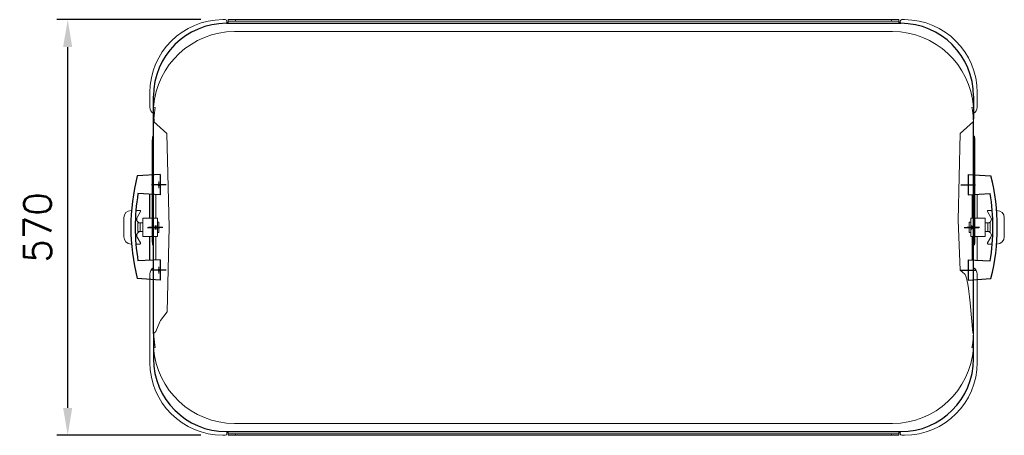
# Model space of a CAD drawing. Header units: millimetres. Extents: x -492 to 2062, y 2997 to 4895.
# Tile 3 of 3: x 532 to 1883, y 4325 to 4895. Entities that reach past the tile are written whole.
import ezdxf

# ---------------------------------------------------------------- set-up
doc = ezdxf.new("R2010")
doc.units = ezdxf.units.MM
doc.header["$LTSCALE"] = 5
doc.linetypes.add('AM_ISO08W050', pattern=[18, 12, -1.5, 3, -1.5])
doc.layers.get('0').update_dxf_attribs({"color": 41, "linetype": 'CONTINUOUS', "lineweight": 25})
doc.layers.get('Defpoints').update_dxf_attribs({"color": 9, "linetype": 'CONTINUOUS', "lineweight": 25})
for name, color, linetype, lineweight in [('1', 9, 'CONTINUOUS', 9), ('5', 3, 'CONTINUOUS', 25), ('7', 4, 'AM_ISO08W050', 25), ('8960-1-ABS', 9, 'CONTINUOUS', 25), ('8979-23-BASE', 9, 'CONTINUOUS', 25), ('8979-23-BASE3', 9, 'CONTINUOUS', 25), ('8979-23-COV-INV3', 9, 'CONTINUOUS', 25)]:
    doc.layers.add(name, color=color, linetype=linetype, lineweight=lineweight)
doc.styles.get("Standard").update_dxf_attribs({"font": 'txt.shx'})
doc.dimstyles.new('A-NOTOL', dxfattribs={"dimscale": 15, "dimtxt": 2.5, "dimasz": 2.5, "dimexe": 1, "dimexo": 2, "dimgap": 1.5, "dimtad": 1, "dimdec": 0, "dimtxsty": 'Standard', "dimcen": 2.5, "dimclrd": 256, "dimclre": 256, "dimclrt": 256, "dimadec": 0, "dimazin": 0, "dimtfac": 1, "dimtdec": 0, "dimtmove": 0, "dimatfit": 2, "dimfxl": 1, "dimarcsym": 0})

# ---------------------------------------------------------------- blocks, each defined once
blk = doc.blocks.new('*D12')
at = {"layer": '5', "lineweight": -2, "transparency": 16777216}
for p, q in [((780.5, 4894.7), (582.8, 4894.7)), ((597.8, 4362.2), (597.8, 4857.2)), ((780.5, 4324.7), (582.8, 4324.7))]:
    blk.add_line(p, q, dxfattribs=at)
at = {"layer": '5', "transparency": 16777216}
for points in [[(591.5, 4857.2), (604, 4857.2), (597.8, 4894.7)], [(591.5, 4362.2), (604, 4362.2), (597.8, 4324.7)]]:
    blk.add_solid(points, dxfattribs=at)
at = {"layer": 'Defpoints', "color": 0, "transparency": 16777216}
for p in [(597.8, 4894.7), (810.5, 4894.7), (810.5, 4324.7)]:
    blk.add_point(p, dxfattribs=at)
at = {"layer": '5', "transparency": 16777216, "insert": (556.5, 4609.7), "char_height": 37.5, "attachment_point": 5, "rotation": 90}
blk.add_mtext('570', dxfattribs=at)

msp = doc.modelspace()

# ---------------------------------------------------------------- linework, layer by layer
for p, q in [((815.5, 4889.7), (1740.5, 4889.7)), ((715.5, 4774.8), (715.5, 4789.7)), ((1840.5, 4789.7), (1840.5, 4774.8)), ((715.5, 4758.9), (715.5, 4774.8)), ((1840.5, 4774.8), (1840.5, 4758.9)), ((715.5, 4754.9), (715.5, 4758.9)), ((715.9, 4754.9), (715.5, 4758.9)), ((715.5, 4464.4), (715.5, 4754.9)), ((715.9, 4754.9), (715.5, 4754.9)), ((716, 4758.9), (715.9, 4754.9)), ((1840.5, 4464.4), (1840.5, 4754.9)), ((724.4, 4682.5), (693.1, 4680.5)), ((724.4, 4682.5), (724.4, 4654.5)), ((1833, 4682.5), (1833, 4654.5)), ((1833, 4682.5), (1864.2, 4680.5)), ((724.4, 4654.5), (694.2, 4656.2)), ((710.6, 4622.5), (710.6, 4655.3)), ((1833, 4654.5), (1863.2, 4656.2)), ((710.6, 4564.8), (710.6, 4597.5)), ((724.4, 4565.5), (694.2, 4563.9)), ((724.4, 4565.5), (724.4, 4537.5)), ((1833, 4565.5), (1863.2, 4563.9)), ((1833, 4565.5), (1833, 4537.5)), ((724.4, 4537.5), (693.1, 4539.5)), ((1833, 4537.5), (1864.2, 4539.5)), ((715.5, 4460.4), (715.5, 4444.5)), ((1840.5, 4444.5), (1840.5, 4460.4)), ((715.5, 4444.5), (715.5, 4429.7)), ((1840.5, 4429.7), (1840.5, 4444.5)), ((815.5, 4329.7), (1740.5, 4329.7))]:
    msp.add_line(p, q)
for centre, radius, start, end in [((815.5, 4789.7), 100, 90, 180), ((1740.5, 4789.7), 100, 0, 90), ((715.4, 4749.5), 9.45, 86.3642, 89.1869), ((972.6, 4610), 288.2, 165.8399, 194.1601), ((1584.8, 4610), 288.2, 345.8399, 14.1601), ((972.6, 4610), 282.2, 170.5838, 189.4162), ((1584.8, 4610), 282.2, 350.5838, 9.4162), ((815.5, 4429.7), 100, 180, 270), ((1740.5, 4429.7), 100, 270, 0)]:
    msp.add_arc(centre, radius, start, end)
at = {"layer": '1'}
for p, q in [((684.7, 4633), (685.3, 4633)), ((691.3, 4633), (696.8, 4633)), ((1866, 4633), (1860.5, 4633)), ((1872.6, 4633), (1872, 4633)), ((674.7, 4623), (674.7, 4597)), ((697.7, 4631.5), (693, 4623.5)), ((720.8, 4622.5), (700.7, 4622.5)), ((700.7, 4597.5), (700.7, 4622.5)), ((720.8, 4597.5), (720.8, 4622.5)), ((1836.5, 4622.5), (1856.6, 4622.5)), ((1836.5, 4597.5), (1836.5, 4622.5)), ((1856.6, 4597.5), (1856.6, 4622.5)), ((1859.7, 4631.5), (1864.3, 4623.5)), ((1882.6, 4623), (1882.6, 4597)), ((700.7, 4616), (694.2, 4616)), ((694.2, 4616), (694.2, 4604)), ((697.2, 4616), (697.2, 4604)), ((697.4, 4616), (700.7, 4616)), ((720.8, 4617), (722.8, 4617)), ((722.8, 4603), (722.8, 4617)), ((1834.5, 4603), (1834.5, 4617)), ((1836.5, 4617), (1834.5, 4617)), ((1860, 4616), (1856.6, 4616)), ((1856.6, 4616), (1863.1, 4616)), ((1860.1, 4616), (1860.1, 4604)), ((1863.1, 4616), (1863.1, 4604)), ((697.7, 4588.5), (693, 4596.5)), ((700.7, 4604), (694.2, 4604)), ((697.4, 4604), (700.7, 4604)), ((720.8, 4597.5), (700.7, 4597.5)), ((722.8, 4603), (720.8, 4603)), ((1834.5, 4603), (1836.5, 4603)), ((1836.5, 4597.5), (1856.6, 4597.5)), ((1860, 4604), (1856.6, 4604)), ((1856.6, 4604), (1863.1, 4604)), ((1859.7, 4588.5), (1864.3, 4596.5)), ((684.7, 4587), (685.3, 4587)), ((691.3, 4587), (696.8, 4587)), ((1866, 4587), (1860.5, 4587)), ((1872.6, 4587), (1872, 4587))]:
    msp.add_line(p, q, dxfattribs=at)
for centre, radius, start, end in [((684.7, 4623), 10, 90, 180), ((696.8, 4632), 1, 330, 90), ((1860.5, 4632), 1, 90, 210), ((1872.6, 4623), 10, 0, 90), ((697.4, 4621), 5, 150, 270), ((1860, 4621), 5, 270, 30), ((684.7, 4597), 10, 180, 270), ((697.4, 4599), 5, 90, 210), ((1860, 4599), 5, 330, 90), ((1872.6, 4597), 10, 270, 0), ((696.8, 4588), 1, 270, 30), ((1860.5, 4588), 1, 150, 270)]:
    msp.add_arc(centre, radius, start, end, dxfattribs=at)
at = {"layer": '7'}
for p, q in [((732.9, 4668.2), (712.8, 4668.2)), ((1823.2, 4668.2), (1843.2, 4668.2)), ((707.3, 4609.7), (724.3, 4609.7)), ((728.5, 4609.7), (708.5, 4609.7)), ((1827.5, 4609.7), (1847.5, 4609.7)), ((1848.7, 4609.7), (1831.7, 4609.7)), ((732.9, 4551.2), (712.8, 4551.2)), ((1823.2, 4551.2), (1843.2, 4551.2))]:
    msp.add_line(p, q, dxfattribs=at)
at = {"layer": '8960-1-ABS', "color": 7, "linetype": 'Continuous', "lineweight": 0}
for p, q in [((718.7, 4622.5), (718.7, 4654.9)), ((1838.6, 4622.5), (1838.6, 4654.9)), ((1845.6, 4655.2), (1845.6, 4622.5)), ((718.7, 4565.2), (718.7, 4597.5)), ((1838.6, 4565.2), (1838.6, 4597.5)), ((1845.6, 4597.5), (1845.6, 4564.8))]:
    msp.add_line(p, q, dxfattribs=at)
at = {"layer": '8979-23-BASE', "color": 7, "linetype": 'Continuous', "lineweight": 0}
for p in [(1738, 4894.7), (1740, 4890.7)]:
    msp.add_line(p, (1738, 4890.7), dxfattribs=at)
at = {"layer": '8979-23-BASE3', "color": 7, "linetype": 'Continuous', "lineweight": 0}
for p, q in [((814, 4894.7), (810.5, 4894.7)), ((816, 4890.7), (816, 4892.7)), ((818, 4890.7), (816, 4890.7)), ((818, 4894.7), (828, 4894.7)), ((818, 4892.7), (818, 4894.7)), ((828, 4892.7), (818, 4892.7)), ((818, 4890.7), (818, 4892.7)), ((828, 4894.7), (828, 4892.7)), ((828, 4894.7), (1728, 4894.7)), ((828, 4892.7), (1728, 4892.7)), ((1728, 4894.7), (1738, 4894.7)), ((1728, 4892.7), (1728, 4894.7)), ((1738, 4892.7), (1728, 4892.7)), ((1738, 4894.7), (1738, 4892.7)), ((1738, 4892.7), (1738, 4890.7)), ((1740, 4890.7), (1738, 4890.7)), ((1740, 4892.7), (1740, 4890.7)), ((1745.5, 4894.7), (1742, 4894.7)), ((710.5, 4794.7), (710.5, 4774.7)), ((1845.5, 4794.7), (1845.5, 4774.7)), ((714.4, 4734.7), (715.2, 4734.7)), ((715.2, 4585.7), (715.2, 4734.7)), ((1840.8, 4734.7), (1841.6, 4734.7)), ((1840.8, 4734.7), (1840.8, 4585.7)), ((713.7, 4724.7), (713.7, 4595.7)), ((1842.3, 4724.7), (1842.3, 4595.7)), ((715.2, 4585.7), (714.4, 4585.7)), ((1841.6, 4585.7), (1840.8, 4585.7)), ((710.5, 4545.7), (710.5, 4424.7)), ((1845.5, 4545.7), (1845.5, 4424.7)), ((810.5, 4324.7), (814, 4324.7)), ((818, 4328.7), (816, 4328.7)), ((816, 4328.7), (816, 4326.7)), ((818, 4326.7), (818, 4328.7)), ((818, 4326.7), (828, 4326.7)), ((818, 4324.7), (818, 4326.7)), ((828, 4324.7), (818, 4324.7)), ((828, 4326.7), (828, 4324.7)), ((1728, 4326.7), (828, 4326.7)), ((1728, 4324.7), (828, 4324.7)), ((1728, 4326.7), (1738, 4326.7)), ((1728, 4324.7), (1728, 4326.7)), ((1738, 4324.7), (1728, 4324.7)), ((1738, 4328.7), (1738, 4326.7)), ((1740, 4328.7), (1738, 4328.7)), ((1738, 4326.7), (1738, 4324.7)), ((1740, 4326.7), (1740, 4328.7)), ((1742, 4324.7), (1745.5, 4324.7))]:
    msp.add_line(p, q, dxfattribs=at)
for centre, radius, start, end in [((810.5, 4794.7), 100, 90, 180), ((814, 4892.7), 2, 0, 90), ((1742, 4892.7), 2, 90, 180), ((1745.5, 4794.7), 100, 0, 90), ((720.5, 4774.7), 10, 180, 240), ((1835.5, 4774.7), 10, 300, 0), ((720.5, 4545.7), 10, 120, 180), ((1835.5, 4545.7), 10, 0, 60), ((810.5, 4424.7), 100, 180, 270), ((1745.5, 4424.7), 100, 270, 0), ((814, 4326.7), 2, 270, 0), ((1742, 4326.7), 2, 180, 270)]:
    msp.add_arc(centre, radius, start, end, dxfattribs=at)
for centre, major_axis, start_param, end_param in [((714.4, 4724.7), (0, 10), 0, 1.570796), ((1841.6, 4724.7), (0, -10), 1.570796, 3.141593), ((714.4, 4595.7), (0, 10), 1.570796, 3.141593), ((1841.6, 4595.7), (0, -10), 0, 1.570796)]:
    msp.add_ellipse(centre, major_axis=major_axis, ratio=0.069756, start_param=start_param, end_param=end_param, dxfattribs=at)
for centre, major_axis in [((714.3, 4609.7), (0, 2.6)), ((715, 4609.7), (0, -2.6)), ((1841, 4609.7), (0, -2.6)), ((1841.7, 4609.7), (0, -2.6))]:
    msp.add_ellipse(centre, major_axis=major_axis, ratio=0.069756, dxfattribs=at)
at = {"layer": '8979-23-COV-INV3', "color": 7, "linetype": 'Continuous', "lineweight": 0}
for p, q in [((826.6, 4878.5), (1729.4, 4878.5)), ((717.8, 4774.4), (715.5, 4774.8)), ((733.9, 4738.8), (715.5, 4754.9)), ((1840.5, 4754.9), (1822.1, 4738.8)), ((1840.2, 4754.9), (1840, 4758.9)), ((1840.5, 4758.9), (1840.2, 4754.9)), ((1840.5, 4754.9), (1840.2, 4754.9)), ((1840.5, 4758.9), (1840.5, 4754.9)), ((736.9, 4609.9), (733.9, 4738.8)), ((1822.1, 4738.8), (1819.3, 4619.7)), ((1819.3, 4619.7), (1821.9, 4551.3)), ((734.2, 4493.9), (736.9, 4609.9)), ((1821.9, 4551.3), (1828.4, 4545.6)), ((1835.7, 4506.3), (1839.4, 4465.3)), ((725.1, 4482.1), (734.2, 4493.9)), ((718.7, 4467.2), (724.1, 4480.1)), ((724.1, 4480.1), (725.1, 4482.1)), ((715.5, 4464.4), (718.7, 4467.2)), ((715.5, 4464.4), (715.5, 4460.4)), ((715.5, 4460.4), (715.9, 4464.4)), ((715.9, 4464.4), (715.5, 4464.4)), ((715.9, 4464.4), (716, 4460.4)), ((1839.4, 4465.3), (1840.5, 4464.4)), ((1840, 4460.4), (1840.2, 4464.4)), ((1840.5, 4464.4), (1840.2, 4464.4)), ((1840.2, 4464.4), (1840.5, 4460.4)), ((1840.5, 4460.4), (1840.5, 4464.4)), ((715.5, 4444.5), (717.8, 4444.9)), ((1729.4, 4340.9), (826.6, 4340.9))]:
    msp.add_line(p, q, dxfattribs=at)
for centre, radius, start, end in [((827.4, 4766.2), 112.3, 90.4063, 175.5966), ((1728.6, 4766.2), 112.3, 4.4183, 89.5932), ((823.5, 4753.9), 107.6, 169.0183, 177.3268), ((1865, 4635.7), 141.3, 99.964, 100.9222), ((1732.5, 4753.9), 107.6, 2.6579, 10.9953), ((823.5, 4465.4), 107.6, 182.6732, 190.9817), ((1732.5, 4465.4), 107.6, 349.0047, 357.3421), ((827.4, 4453.1), 112.3, 184.4034, 269.5937), ((1728.6, 4453.1), 112.3, 270.4068, 355.5817), ((1774.8, 4094.5), 356.1, 79.3668, 79.747)]:
    msp.add_arc(centre, radius, start, end, dxfattribs=at)
for centre, major_axis in [((722.8, 4668.2), (0, 4.5)), ((1833.2, 4668.2), (0, -4.5)), ((717.8, 4609.7), (0, 2.6)), ((719.2, 4609.7), (0, 2.6)), ((1836.8, 4609.7), (0, 2.6)), ((1838.2, 4609.7), (0, 2.6)), ((722.8, 4551.2), (0, 4.5)), ((1833.2, 4551.2), (0, -4.5))]:
    msp.add_ellipse(centre, major_axis=major_axis, ratio=0.069756, dxfattribs=at)
for points, weights in [([(1840, 4758.9), (1840.1, 4758.9), (1840.5, 4758.9)], [1, 0.732287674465, 1]), ([(715.5, 4460.4), (715.9, 4460.2), (716, 4460.4)], [1, 0.719715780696, 1]), ([(1840.5, 4460.4), (1840.1, 4460.4), (1840, 4460.4)], [1, 0.732290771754, 1])]:
    msp.add_rational_spline(points, weights, degree=2, dxfattribs=at)
msp.add_open_spline([(1828.4, 4545.6), (1829.1, 4545), (1829.7, 4543.7), (1831, 4539.8), (1831.6, 4537.2), (1832.4, 4533), (1832.6, 4532.2), (1832.9, 4530.3), (1833, 4529.4), (1833.5, 4526.4), (1833.8, 4524.2), (1834.6, 4517.4), (1835.2, 4512.2), (1835.7, 4506.3)], degree=3, knots=[0, 0, 0, 0, 0.25, 0.25, 0.5, 0.5, 0.5625, 0.5625, 0.625, 0.625, 0.75, 0.75, 1, 1, 1, 1], dxfattribs=at)

# ---------------------------------------------------------------- dimensions: what is measured, and where the dimension line sits
at = {"layer": '5'}
dim = msp.add_linear_dim(base=(597.8, 4894.7), p1=(810.5, 4324.7), p2=(810.5, 4894.7), angle=90, dimstyle='A-NOTOL', dxfattribs=at)
dim.commit()
dim.dimension.update_dxf_attribs({"geometry": '*D12', "text_midpoint": (556.5, 4609.7)})

doc.saveas('drawing.dxf')
